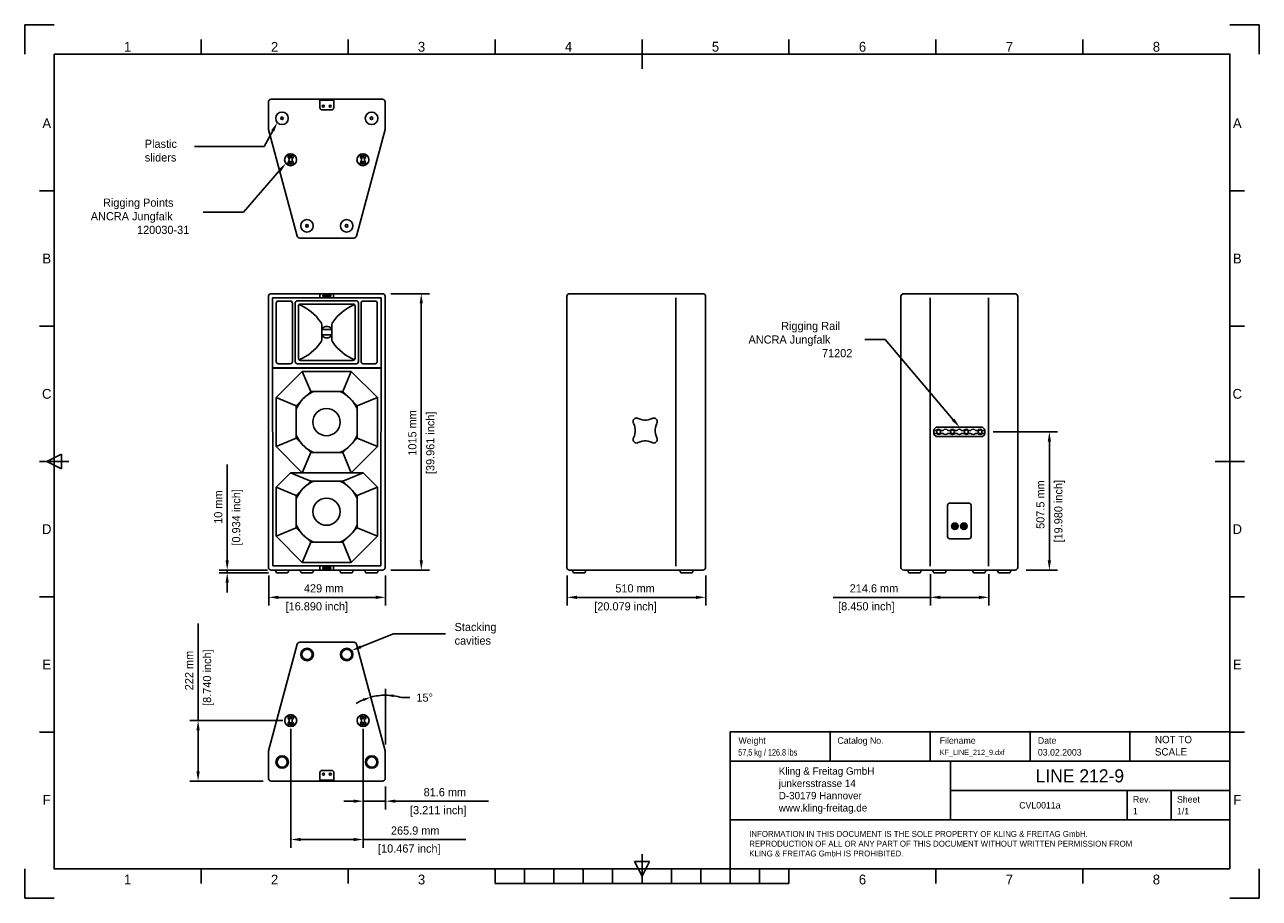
# Model space of a CAD drawing. Extents: x 495 to 5031, y 447 to 3654.
import ezdxf
from ezdxf.enums import TextEntityAlignment as Align

# ---------------------------------------------------------------- set-up
doc = ezdxf.new("R2010")
doc.units = 0
for name, color, linetype in [('KF_FRAME_025', 7, 'CONTINUOUS'), ('KF_FRAME_050', 6, 'CONTINUOUS'), ('KF_FRAME_070', 5, 'CONTINUOUS'), ('KF_FRAME_200', 8, 'CONTINUOUS'), ('KF_LINE_212_9_BOTTOM', 7, 'CONTINUOUS'), ('KF_LINE_212_9_DIM', 1, 'CONTINUOUS'), ('KF_LINE_212_9_FRONT', 7, 'CONTINUOUS'), ('KF_LINE_212_9_REAR', 7, 'CONTINUOUS'), ('KF_LINE_212_9_SIDE', 7, 'CONTINUOUS'), ('KF_LINE_212_9_TOP', 7, 'CONTINUOUS')]:
    doc.layers.add(name, color=color, linetype=linetype)

# ---------------------------------------------------------------- blocks, each defined once
blk = doc.blocks.new('KF_LINE_212_9_FRONT')
at = {"layer": 'KF_LINE_212_9_FRONT'}
for p, q in [((204.5, 0), (-204.5, 0)), ((-214.5, -1005), (-214.5, -10)), ((-198.5, -999), (-199.5, -15)), ((199.5, -15), (-199.5, -15)), ((-185.5, -249), (-185.5, -35)), ((-134, -27), (-177.5, -27)), ((-126, -35), (-126, -249)), ((-116, -249), (-116, -34)), ((-108, -26), (108, -26)), ((-96, -38), (96, -38)), ((-25, -15), (-25, 0)), ((-12, -4.5), (11.8, -4.5)), ((11.8, -10.5), (-11.9, -10.5)), ((25, 0), (25, -15)), ((116, -34), (116, -249)), ((126, -35), (126, -249)), ((134, -27), (177.5, -27)), ((185.5, -249), (185.5, -35)), ((199.5, -15), (198.5, -999)), ((214.5, -1005), (214.5, -10)), ((-104, -237), (-104, -46)), ((104, -46), (104, -237)), ((-18.5, -113.3), (-18.5, -169.7)), ((-18.5, -131.9), (18.6, -131.9)), ((-18.5, -148.3), (-18.5, -134.7)), ((18.6, -113.3), (18.6, -169.7)), ((18.6, -148.3), (18.6, -134.7)), ((-18.5, -151.1), (18.6, -151.1)), ((199.5, -272), (-199.5, -272)), ((-134, -257), (-177.5, -257)), ((-108, -257), (108, -257)), ((-108, -257), (108, -257)), ((-96, -245), (96, -245)), ((134, -257), (177.5, -257)), ((198.5, -273), (-198.5, -273)), ((-186.3, -381.6), (-89.9, -285.2)), ((-89.9, -285.2), (89.9, -285.2)), ((-89.9, -285.2), (-59.1, -359.5)), ((59.1, -359.5), (89.9, -285.2)), ((89.9, -285.2), (186.3, -381.6)), ((-59.1, -359.5), (-112, -412.4)), ((59.1, -359.5), (-59.1, -359.5)), ((112, -412.4), (59.1, -359.5)), ((-112, -412.4), (-186.3, -381.6)), ((-186.3, -561.4), (-186.3, -381.6)), ((112, -412.4), (186.3, -381.6)), ((186.3, -381.6), (186.3, -561.4)), ((-112, -412.4), (-112, -530.6)), ((112, -530.6), (112, -412.4)), ((-112, -530.6), (-186.3, -561.4)), ((-112, -530.6), (-59.1, -583.5)), ((59.1, -583.5), (112, -530.6)), ((112, -530.6), (186.3, -561.4)), ((-89.9, -657.8), (-186.3, -561.4)), ((-59.1, -583.5), (-89.9, -657.8)), ((-59.1, -583.5), (59.1, -583.5)), ((59.1, -583.5), (89.9, -657.8)), ((186.3, -561.4), (89.9, -657.8)), ((-186.3, -710.6), (-133.5, -657.8)), ((133.5, -657.8), (-133.5, -657.8)), ((-133.5, -657.8), (-59.1, -688.5)), ((133.5, -657.8), (59.1, -688.5)), ((133.5, -657.8), (186.3, -710.6)), ((-186.3, -710.6), (-112, -741.4)), ((-186.3, -890.4), (-186.3, -710.6)), ((-59.1, -688.5), (-112, -741.4)), ((59.1, -688.5), (-59.1, -688.5)), ((112, -741.4), (59.1, -688.5)), ((112, -741.4), (186.3, -710.6)), ((186.3, -710.6), (186.3, -890.4)), ((-112, -741.4), (-112, -859.6)), ((112, -859.6), (112, -741.4)), ((-112, -859.6), (-186.3, -890.4)), ((-112, -859.6), (-59.1, -912.5)), ((59.1, -912.5), (112, -859.6)), ((112, -859.6), (186.3, -890.4)), ((-89.9, -986.8), (-186.3, -890.4)), ((186.3, -890.4), (89.9, -986.8)), ((-89.9, -986.8), (-59.1, -912.5)), ((-59.1, -912.5), (59.1, -912.5)), ((59.1, -912.5), (89.9, -986.8)), ((89.9, -986.8), (-89.9, -986.8)), ((204.5, -1015), (-204.5, -1015)), ((-198.5, -999), (198.5, -999)), ((198.5, -999), (-198.5, -999)), ((-143.8, -1025), (-185.2, -1025)), ((-52.1, -1025), (-93.5, -1025)), ((-25, -1000), (-25, -1015)), ((-12, -1010.5), (11.8, -1010.5)), ((11.8, -1004.5), (-11.9, -1004.5)), ((25, -1015), (25, -1000)), ((52.1, -1025), (93.5, -1025)), ((143.8, -1025), (185.2, -1025))]:
    blk.add_line(p, q, dxfattribs=at)
for centre in [(-1, -471.5), (-1, -800.5)]:
    blk.add_circle(centre, 50, dxfattribs=at)
for centre, radius, start, end in [((-204.5, -10), 10, 90, 180), ((204.5, -10), 10, 0, 90), ((-177.5, -35), 8, 90, 180), ((-134, -35), 8, 0, 90), ((-108, -34), 8, 90, 180), ((-96, -46), 8, 90, 180), ((-163.8, -197.5), 169, 33.1981, 68.4091), ((-12, -7.5), 3, 90, 272.6894), ((12, -7.5), 3, 266.6893, 93.283), ((163.9, -197.5), 169, 111.5909, 146.8019), ((96, -46), 8, 0, 90), ((108, -34), 8, 0, 90), ((134, -35), 8, 90, 180), ((177.5, -35), 8, 360, 90), ((-29.6, -113.3), 11.1, 0, 48.79), ((-7.4, -134.7), 11.1, 137.709, 180), ((0, -141.5), 21.2, 42.291, 137.709), ((7.5, -134.7), 11.1, 0, 42.291), ((29.7, -113.3), 11.1, 131.21, 180), ((-163.8, -85.5), 169, 291.5909, 326.8019), ((-29.6, -169.7), 11.1, 311.21, 0), ((-7.4, -148.3), 11.1, 180, 222.291), ((0, -141.5), 21.2, 222.291, 317.709), ((7.5, -148.3), 11.1, 317.709, 0), ((29.7, -169.7), 11.1, 180, 228.79), ((163.9, -85.5), 169, 213.1981, 248.4091), ((-177.5, -249), 8, 180, 270), ((-134, -249), 8, 270, 0), ((-108, -249), 8, 180, 270), ((-96, -237), 8, 180, 270), ((96, -237), 8, 270, 0), ((108, -249), 8, 270, 0), ((134, -249), 8, 180, 270), ((177.5, -249), 8, 270, 360), ((0, -471.5), 122, 113.3598, 156.6402), ((0, -471.5), 122, 23.3598, 66.6402), ((0, -471.5), 122, 203.3598, 246.6402), ((0, -471.5), 122, 293.3598, 336.6402), ((0, -800.5), 122, 113.3598, 156.6402), ((0, -800.5), 122, 23.3598, 66.6402), ((0, -800.5), 122, 203.3598, 246.6401), ((0, -800.5), 122, 293.3599, 336.6402), ((-204.5, -1005), 10, 180, 270), ((-164.5, -1010.9), 25, 189.323, 214.1867), ((-164.5, -1010.9), 25, 325.8133, 350.677), ((-72.8, -1010.9), 25, 189.323, 214.1867), ((-72.8, -1010.9), 25, 325.8133, 350.677), ((-12, -1007.5), 3, 87.3106, 270), ((12, -1007.5), 3, 266.717, 93.3107), ((72.8, -1010.9), 25, 189.323, 214.1867), ((72.8, -1010.9), 25, 325.8133, 350.677), ((164.5, -1010.9), 25, 189.323, 214.1867), ((164.5, -1010.9), 25, 325.8133, 350.677), ((204.5, -1005), 10, 270, 0)]:
    blk.add_arc(centre, radius, start, end, dxfattribs=at)
blk = doc.blocks.new('KF_LINE_212_9_TOP')
at = {"layer": 'KF_LINE_212_9_TOP'}
for p, q in [((-109.3, 502.6), (-214.2, 111.3)), ((-99.6, 510), (99.6, 510)), ((109.3, 502.6), (214.2, 111.3)), ((-142.4, 241.8), (-142.4, 237.6)), ((-135.1, 236.1), (-132.9, 234)), ((-132.9, 234), (-135.1, 231.9)), ((-130.8, 236.1), (-132.9, 234)), ((-132.9, 234), (-130.8, 231.9)), ((-123.4, 241.8), (-123.4, 237.6)), ((123.4, 241.8), (123.4, 237.6)), ((130.8, 236.1), (132.9, 234)), ((132.9, 234), (130.8, 231.9)), ((135.1, 236.1), (132.9, 234)), ((132.9, 234), (135.1, 231.9)), ((142.4, 241.8), (142.4, 237.6)), ((-142.4, 202.2), (-142.4, 206.4)), ((-138.4, 224.2), (-138.4, 219.8)), ((-132.9, 210), (-135.1, 212.1)), ((-135.1, 207.9), (-132.9, 210)), ((-132.9, 210), (-130.8, 212.1)), ((-130.8, 207.9), (-132.9, 210)), ((-127.4, 224.2), (-127.4, 219.8)), ((-123.4, 202.2), (-123.4, 206.4)), ((123.4, 202.2), (123.4, 206.4)), ((127.4, 224.2), (127.4, 219.8)), ((132.9, 210), (130.8, 212.1)), ((130.8, 207.9), (132.9, 210)), ((132.9, 210), (135.1, 212.1)), ((135.1, 207.9), (132.9, 210)), ((138.4, 224.2), (138.4, 219.8)), ((142.4, 202.2), (142.4, 206.4)), ((-214.5, 10), (-214.5, 108.7)), ((214.5, 10), (214.5, 108.7)), ((-204.5, 0), (204.5, 0)), ((-25.5, 31), (-25.5, 1)), ((-25.5, 3.4), (25.5, 3.4)), ((-25.5, 1), (-25.5, 0)), ((25.5, 0), (-25.5, 0)), ((-17.5, 39), (17.5, 39)), ((25.5, 1), (25.5, 31.3)), ((25.5, 1), (25.5, 0))]:
    blk.add_line(p, q, dxfattribs=at)
for centre, radius in [((-72.8, 465), 23), ((-72.8, 465), 19), ((72.8, 465), 23), ((72.8, 465), 19), ((-132.9, 222), 22), ((-132.9, 234), 5), ((132.9, 222), 22), ((132.9, 234), 5), ((-132.9, 210), 5), ((132.9, 210), 5), ((-164.5, 70), 23), ((164.5, 70), 23), ((-164.5, 70), 19), ((164.5, 70), 19), ((-12.5, 25.5), 4), ((12.5, 25.5), 4)]:
    blk.add_circle(centre, radius, dxfattribs=at)
for centre, radius, start, end in [((-99.6, 500), 10, 90, 165), ((99.6, 500), 10, 15, 90), ((-132.9, 234), 10, 164.0576, 229.1678), ((-145.4, 237.6), 3, 344.0576, 0), ((-132.9, 234), 10, 310.8322, 15.9424), ((-120.4, 237.6), 3, 180, 195.9424), ((132.9, 234), 10, 164.0576, 229.1678), ((120.4, 237.6), 3, 344.0576, 0), ((132.9, 234), 10, 310.8322, 15.9424), ((145.4, 237.6), 3, 180, 195.9424), ((-132.9, 210), 10, 130.8322, 195.9424), ((-145.4, 206.4), 3, 0, 15.9424), ((-141.4, 224.2), 3, 0, 49.1678), ((-141.4, 219.8), 3, 310.8322, 0), ((-124.4, 224.2), 3, 130.8322, 180), ((-124.4, 219.8), 3, 180, 229.1678), ((-132.9, 210), 10, 344.0576, 49.1678), ((-120.4, 206.4), 3, 164.0576, 180), ((132.9, 210), 10, 130.8322, 195.9424), ((120.4, 206.4), 3, 0, 15.9424), ((124.4, 224.2), 3, 0, 49.1678), ((124.4, 219.8), 3, 310.8322, 0), ((141.4, 224.2), 3, 130.8322, 180), ((141.4, 219.8), 3, 180, 229.1678), ((132.9, 210), 10, 344.0576, 49.1678), ((145.4, 206.4), 3, 164.0576, 180), ((-204.5, 108.7), 10, 165, 180), ((204.5, 108.7), 10, 0, 15), ((-204.5, 10), 10, 180, 270), ((-17.5, 31), 8, 90, 180), ((17.5, 31), 8, 0, 90), ((204.5, 10), 10, 270, 0)]:
    blk.add_arc(centre, radius, start, end, dxfattribs=at)
blk = doc.blocks.new('KF_LINE_212_9_BOTTOM')
at = {"layer": 'KF_LINE_212_9_BOTTOM'}
for p, q in [((-204.5, 0), (204.5, 0)), ((-25.5, 0), (25.5, 0)), ((-25.5, -1), (-25.5, 0)), ((25.5, -1), (25.5, 0)), ((-214.5, -10), (-214.5, -108.7)), ((-25.5, -1), (-25.5, -31.3)), ((25.5, -3.4), (-25.5, -3.4)), ((17.5, -39), (-17.5, -39)), ((25.5, -31), (25.5, -1)), ((214.5, -10), (214.5, -108.7)), ((-109.3, -502.6), (-214.2, -111.3)), ((109.3, -502.6), (214.2, -111.3)), ((-142.4, -202.2), (-142.4, -206.4)), ((-138.4, -224.2), (-138.4, -219.8)), ((-135.1, -207.9), (-132.9, -210)), ((-132.9, -210), (-135.1, -212.1)), ((-130.8, -207.9), (-132.9, -210)), ((-132.9, -210), (-130.8, -212.1)), ((-127.4, -224.2), (-127.4, -219.8)), ((-123.4, -202.2), (-123.4, -206.4)), ((123.4, -202.2), (123.4, -206.4)), ((127.4, -224.2), (127.4, -219.8)), ((130.8, -207.9), (132.9, -210)), ((132.9, -210), (130.8, -212.1)), ((135.1, -207.9), (132.9, -210)), ((132.9, -210), (135.1, -212.1)), ((138.4, -224.2), (138.4, -219.8)), ((142.4, -202.2), (142.4, -206.4)), ((-142.4, -241.8), (-142.4, -237.6)), ((-132.9, -234), (-135.1, -231.9)), ((-135.1, -236.1), (-132.9, -234)), ((-132.9, -234), (-130.8, -231.9)), ((-130.8, -236.1), (-132.9, -234)), ((-123.4, -241.8), (-123.4, -237.6)), ((123.4, -241.8), (123.4, -237.6)), ((132.9, -234), (130.8, -231.9)), ((130.8, -236.1), (132.9, -234)), ((132.9, -234), (135.1, -231.9)), ((135.1, -236.1), (132.9, -234)), ((142.4, -241.8), (142.4, -237.6)), ((-99.6, -510), (99.6, -510))]:
    blk.add_line(p, q, dxfattribs=at)
for centre, radius in [((-12.5, -25.5), 4), ((12.5, -25.5), 4), ((-164.5, -70), 23), ((-164.5, -70), 4.76), ((164.5, -70), 23), ((164.5, -70), 4.76), ((-132.9, -222), 22), ((-132.9, -210), 5), ((132.9, -222), 22), ((132.9, -210), 5), ((-132.9, -234), 5), ((132.9, -234), 5), ((-72.8, -465), 23), ((72.8, -465), 23), ((-72.8, -465), 4.76), ((72.8, -465), 4.76)]:
    blk.add_circle(centre, radius, dxfattribs=at)
for centre, radius, start, end in [((-204.5, -10), 10, 90, 180), ((204.5, -10), 10, 0, 90), ((-17.5, -31), 8, 180, 270), ((17.5, -31), 8, 270, 0), ((-204.5, -108.7), 10, 180, 195), ((204.5, -108.7), 10, 345, 0), ((-132.9, -210), 10, 164.0576, 229.1678), ((-132.9, -234), 10, 130.8322, 195.9424), ((-145.4, -206.4), 3, 344.0576, 0), ((-141.4, -219.8), 3, 0, 49.1678), ((-141.4, -224.2), 3, 310.8322, 0), ((-124.4, -219.8), 3, 130.8322, 180), ((-124.4, -224.2), 3, 180, 229.1678), ((-132.9, -210), 10, 310.8322, 15.9424), ((-132.9, -234), 10, 344.0576, 49.1678), ((-120.4, -206.4), 3, 180, 195.9424), ((132.9, -210), 10, 164.0576, 229.1678), ((132.9, -234), 10, 130.8322, 195.9424), ((120.4, -206.4), 3, 344.0576, 0), ((124.4, -219.8), 3, 0, 49.1678), ((124.4, -224.2), 3, 310.8322, 0), ((141.4, -219.8), 3, 130.8322, 180), ((141.4, -224.2), 3, 180, 229.1678), ((132.9, -210), 10, 310.8322, 15.9424), ((132.9, -234), 10, 344.0576, 49.1678), ((145.4, -206.4), 3, 180, 195.9424), ((-145.4, -237.6), 3, 0, 15.9424), ((-120.4, -237.6), 3, 164.0576, 180), ((120.4, -237.6), 3, 0, 15.9424), ((145.4, -237.6), 3, 164.0576, 180), ((-99.6, -500), 10, 195, 270), ((99.6, -500), 10, 270, 345)]:
    blk.add_arc(centre, radius, start, end, dxfattribs=at)
blk = doc.blocks.new('KF_LINE_212_9_REAR')
at = {"layer": 'KF_LINE_212_9_REAR'}
for p, q in [((204.5, 0), (-204.5, 0)), ((-214.5, -1005), (-214.5, -10)), ((-107.3, -1000), (-107.3, -15)), ((107.3, -1000), (107.3, -15)), ((214.5, -10), (214.5, -1005)), ((-93.3, -498.5), (-85.3, -490.5)), ((-93.3, -516.5), (-93.3, -498.5)), ((-85.3, -490.5), (85.3, -490.5)), ((93.3, -498.5), (85.3, -490.5)), ((93.3, -516.5), (93.3, -498.5)), ((-84.5, -501.9), (-93.3, -501.9)), ((-84.5, -513.1), (-93.3, -513.1)), ((-93.3, -516.5), (-85.3, -524.5)), ((-85.3, -524.5), (85.3, -524.5)), ((-59.1, -501.9), (-67.9, -501.9)), ((-59.1, -513.1), (-67.9, -513.1)), ((-33.7, -501.9), (-42.5, -501.9)), ((-33.7, -513.1), (-42.5, -513.1)), ((-8.3, -501.9), (-17.1, -501.9)), ((-8.3, -513.1), (-17.1, -513.1)), ((17.1, -501.9), (8.3, -501.9)), ((17.1, -513.1), (8.3, -513.1)), ((42.5, -501.9), (33.7, -501.9)), ((42.5, -513.1), (33.7, -513.1)), ((67.9, -501.9), (59.1, -501.9)), ((67.9, -513.1), (59.1, -513.1)), ((93.3, -501.9), (84.5, -501.9)), ((93.3, -513.1), (84.7, -513.1)), ((93.3, -516.5), (85.3, -524.5)), ((-35, -769), (35, -769)), ((-43, -777), (-43, -892)), ((43, -777), (43, -892)), ((-25.8, -851.3), (-24.8, -851.3)), ((-25.8, -857), (-24.8, -857)), ((-20.4, -850.5), (-20.8, -850.2)), ((-20.7, -858.2), (-20.3, -857.9)), ((-18.6, -852.3), (-19.1, -851.8)), ((-19, -856.5), (-18.5, -856)), ((-14.9, -852.2), (-14.4, -851.7)), ((-14.3, -856.4), (-14.8, -855.9)), ((-13.1, -850.4), (-12.7, -850)), ((-12.6, -858.1), (-13, -857.8)), ((-8.4, -852.2), (-7.4, -852.2)), ((-8.4, -856), (-7.4, -856)), ((7.6, -851.3), (8.6, -851.3)), ((7.6, -857), (8.6, -857)), ((13, -850.5), (12.6, -850.2)), ((12.7, -858.2), (13.1, -857.9)), ((14.8, -852.3), (14.3, -851.8)), ((14.4, -856.5), (14.9, -856)), ((18.5, -852.2), (19, -851.7)), ((19.1, -856.4), (18.6, -855.9)), ((20.3, -850.4), (20.7, -850)), ((20.8, -858.1), (20.4, -857.8)), ((25, -852.2), (26, -852.2)), ((25, -856), (26, -856)), ((35, -900), (-35, -900)), ((-35, -900), (35, -900)), ((204.5, -1015), (-204.5, -1015)), ((-143.8, -1025), (-185.2, -1025)), ((-52.1, -1025), (-93.5, -1025)), ((52.1, -1025), (93.5, -1025)), ((143.8, -1025), (185.2, -1025))]:
    blk.add_line(p, q, dxfattribs=at)
for centre, radius in [((-76.2, -507.5), 7), ((-25.4, -507.5), 7), ((25.4, -507.5), 7), ((76.2, -507.5), 7), ((-16.7, -854.1), 12), ((-16.7, -854.1), 11.4), ((16.7, -854.1), 12), ((16.7, -854.1), 11.4)]:
    blk.add_circle(centre, radius, dxfattribs=at)
for centre, radius, start, end in [((-204.5, -10), 10, 90, 180), ((204.5, -10), 10, 0, 90), ((-76.2, -507.5), 10, 34.0558, 145.9442), ((-50.8, -507.5), 10, 34.0558, 145.9442), ((-25.4, -507.5), 10, 34.0558, 145.9442), ((0, -507.5), 10, 34.0558, 145.9442), ((25.4, -507.5), 10, 34.0558, 145.9442), ((50.8, -507.5), 10, 34.0558, 145.9442), ((76.2, -507.5), 10, 34.0558, 145.9442), ((-76.2, -507.5), 10, 214.0558, 325.9442), ((-50.8, -507.5), 10, 214.0558, 325.9442), ((-25.4, -507.5), 10, 214.0558, 325.9442), ((0, -507.5), 10, 214.0558, 325.9442), ((25.4, -507.5), 10, 214.0558, 325.9442), ((50.8, -507.5), 10, 214.0558, 325.9442), ((76.2, -507.5), 10, 214.0558, 325.9442), ((-35, -777), 8, 90, 180), ((35, -777), 8, 0, 90), ((-16.7, -854.1), 9.5, 162.5424, 197.4576), ((-16.7, -854.1), 8.55, 12.8396, 160.5288), ((-16.7, -854.1), 8.55, 199.4712, 347.1604), ((-16.7, -854.1), 5.7, 135.8579, 225.8583), ((-16.7, -854.1), 5.22, 45.8579, 135.8579), ((-16.7, -854.1), 5.22, 225.8583, 315.8579), ((-16.7, -854.1), 3.32, 135.8585, 225.8591), ((-16.7, -854.1), 2.61, 45.857, 135.8588), ((-16.7, -854.1), 2.61, 225.8597, 315.8588), ((-16.7, -854.1), 3.32, 315.8585, 45.857), ((-16.7, -854.1), 5.7, 315.8579, 45.8578), ((-16.7, -854.1), 9.5, 348.463, 11.537), ((16.7, -854.1), 9.5, 162.5424, 197.4576), ((16.7, -854.1), 8.55, 12.8396, 160.5288), ((16.7, -854.1), 8.55, 199.4712, 347.1604), ((16.7, -854.1), 5.7, 135.8579, 225.8583), ((16.7, -854.1), 5.22, 45.8579, 135.8579), ((16.7, -854.1), 5.22, 225.8583, 315.8579), ((16.7, -854.1), 3.32, 135.8585, 225.8591), ((16.7, -854.1), 2.61, 45.857, 135.8588), ((16.7, -854.1), 2.61, 225.8597, 315.8588), ((16.7, -854.1), 3.32, 315.8585, 45.857), ((16.7, -854.1), 5.7, 315.8579, 45.8578), ((16.7, -854.1), 9.5, 348.463, 11.537), ((-35, -892), 8, 180, 270), ((35, -892), 8, 270, 0), ((-204.5, -1005), 10, 180, 270), ((-164.5, -1010.9), 25, 189.323, 214.1867), ((-164.5, -1010.9), 25, 325.8133, 350.677), ((-72.8, -1010.9), 25, 189.323, 214.1867), ((-72.8, -1010.9), 25, 325.8133, 350.677), ((72.8, -1010.9), 25, 189.323, 214.1867), ((72.8, -1010.9), 25, 325.8133, 350.677), ((164.5, -1010.9), 25, 189.323, 214.1867), ((164.5, -1010.9), 25, 325.8133, 350.677), ((204.5, -1005), 10, 270, 0)]:
    blk.add_arc(centre, radius, start, end, dxfattribs=at)
blk = doc.blocks.new('KF_LINE_212_9_SIDE')
at = {"layer": 'KF_LINE_212_9_SIDE'}
for p, q in [((-245, 0), (245, 0)), ((-255, -10), (-255, -769.5)), ((145, -1000), (145, -15)), ((255, -10), (255, -1005)), ((-255, -769.5), (-255, -820.5)), ((-255, -820.5), (-255, -1005)), ((-245, -1015), (245, -1015)), ((-230.7, -1025), (-189.3, -1025)), ((164.3, -1025), (205.7, -1025))]:
    blk.add_line(p, q, dxfattribs=at)
for points in [[(7.2, -458.2), (4.4, -456.8), (1.2, -456.5), (-2.3, -456.8), (-5.1, -458.2), (-7.9, -460.3), (-9.7, -462.8), (-11.1, -466), (-11.5, -469.5), (-11.1, -472.7), (-9.7, -475.8)], [(7.2, -458.2), (4.4, -456.8), (1.2, -456.5), (-2.3, -456.8), (-5.1, -458.2), (-7.9, -460.3), (-9.7, -462.8), (-11.1, -466), (-11.5, -469.5), (-11.1, -472.7), (-9.7, -475.8)], [(-9.7, -529), (-6.9, -521.9), (-5.1, -514.2), (-4.1, -506.4), (-4.1, -498.7), (-5.1, -491), (-6.9, -483.2), (-9.7, -476.2)], [(-9.7, -529), (-6.9, -521.9), (-5.1, -514.2), (-4.1, -506.4), (-4.1, -498.7), (-5.1, -491), (-6.9, -483.2), (-9.7, -476.2)], [(7.2, -457.9), (14.2, -460.7), (21.6, -462.8), (29, -463.9), (36.8, -463.9), (44.2, -462.8), (51.5, -460.7), (58.6, -457.9)], [(7.2, -457.9), (14.2, -460.7), (21.6, -462.8), (29, -463.9), (36.8, -463.9), (44.2, -462.8), (51.5, -460.7), (58.6, -457.9)], [(75.5, -475.8), (76.9, -472.7), (77.2, -469.5), (76.9, -466), (75.5, -462.8), (73.7, -460.3), (70.9, -458.2), (68.1, -456.8), (64.6, -456.5), (61.4, -456.8), (58.6, -458.2)], [(75.5, -475.8), (76.9, -472.7), (77.2, -469.5), (76.9, -466), (75.5, -462.8), (73.7, -460.3), (70.9, -458.2), (68.1, -456.8), (64.6, -456.5), (61.4, -456.8), (58.6, -458.2)], [(75.8, -476.2), (73, -483.2), (71.3, -491), (70.2, -498.7), (70.2, -506.4), (71.3, -514.2), (73, -521.9), (75.8, -529)], [(75.8, -476.2), (73, -483.2), (71.3, -491), (70.2, -498.7), (70.2, -506.4), (71.3, -514.2), (73, -521.9), (75.8, -529)], [(-9.7, -529), (-11.1, -532.1), (-11.5, -535.3), (-11.1, -538.8), (-9.7, -542), (-7.9, -544.5), (-5.1, -546.6), (-2.3, -548), (1.2, -548.3), (4.4, -548), (7.2, -546.6)], [(-9.7, -529), (-11.1, -532.1), (-11.5, -535.3), (-11.1, -538.8), (-9.7, -542), (-7.9, -544.5), (-5.1, -546.6), (-2.3, -548), (1.2, -548.3), (4.4, -548), (7.2, -546.6)], [(58.6, -546.9), (51.5, -544.1), (44.2, -542), (36.8, -540.9), (29, -540.9), (21.6, -542), (14.2, -544.1), (7.2, -546.9)], [(58.6, -546.9), (51.5, -544.1), (44.2, -542), (36.8, -540.9), (29, -540.9), (21.6, -542), (14.2, -544.1), (7.2, -546.9)], [(58.6, -546.6), (61.4, -548), (64.6, -548.3), (68.1, -548), (70.9, -546.6), (73.7, -544.5), (75.5, -542), (76.9, -538.8), (77.2, -535.3), (76.9, -532.1), (75.5, -529)], [(58.6, -546.6), (61.4, -548), (64.6, -548.3), (68.1, -548), (70.9, -546.6), (73.7, -544.5), (75.5, -542), (76.9, -538.8), (77.2, -535.3), (76.9, -532.1), (75.5, -529)]]:
    blk.add_lwpolyline(points, dxfattribs=at)
for centre, radius, start, end in [((-245, -10), 10, 90, 180), ((245, -10), 10, 0, 90), ((-245, -1005), 10, 180, 270), ((-210, -1010.9), 25, 189.323, 214.1867), ((-210, -1010.9), 25, 325.8133, 350.677), ((185, -1010.9), 25, 189.323, 214.1867), ((185, -1010.9), 25, 325.8133, 350.677), ((245, -1005), 10, 270, 0)]:
    blk.add_arc(centre, radius, start, end, dxfattribs=at)

msp = doc.modelspace()

# ---------------------------------------------------------------- linework, layer by layer
at = {"layer": 'KF_FRAME_050'}
for p, q in [((1143.5, 3546.3), (1143.5, 3600.3)), ((1683.5, 3546.3), (1683.5, 3600.3)), ((2223.5, 3546.3), (2223.5, 3600.3)), ((2763.5, 3492.3), (2763.5, 3600.3)), ((3303.5, 3546.3), (3303.5, 3600.3)), ((3843.5, 3546.3), (3843.5, 3600.3)), ((4383.5, 3546.3), (4383.5, 3600.3)), ((603.5, 3044.1), (549.5, 3044.1)), ((4977.5, 3044.1), (4923.5, 3044.1)), ((603.5, 2547.3), (549.5, 2547.3)), ((4977.5, 2547.3), (4923.5, 2547.3)), ((549.5, 2050.5), (657.5, 2050.5)), ((576.5, 2050.5), (630.5, 2077.5)), ((630.5, 2023.5), (576.5, 2050.5)), ((630.5, 2077.5), (630.5, 2023.5)), ((4869.5, 2050.5), (4977.5, 2050.5)), ((603.5, 1553.7), (549.5, 1553.7)), ((4977.5, 1553.7), (4923.5, 1553.7)), ((603.5, 1056.9), (549.5, 1056.9)), ((4977.5, 1056.9), (4923.5, 1056.9)), ((2763.5, 554.7), (2763.5, 608.7)), ((1143.5, 500.7), (1143.5, 554.7)), ((1683.5, 500.7), (1683.5, 554.7)), ((2223.5, 500.7), (2223.5, 554.7)), ((2331.5, 500.7), (2331.5, 554.7)), ((2439.5, 500.7), (2439.5, 554.7)), ((2547.5, 500.7), (2547.5, 554.7)), ((2655.5, 500.7), (2655.5, 554.7)), ((2736.5, 581.7), (2790.5, 581.7)), ((2763.5, 527.7), (2736.5, 581.7)), ((2790.5, 581.7), (2763.5, 527.7)), ((2763.5, 554.7), (2763.5, 500.7)), ((2871.5, 500.7), (2871.5, 554.7)), ((2979.5, 500.7), (2979.5, 554.7)), ((3087.5, 500.7), (3087.5, 554.7)), ((3195.5, 500.7), (3195.5, 554.7)), ((3303.5, 500.7), (3303.5, 554.7)), ((3843.5, 500.7), (3843.5, 554.7)), ((4383.5, 500.7), (4383.5, 554.7)), ((2223.5, 500.7), (3303.5, 500.7))]:
    msp.add_line(p, q, dxfattribs=at)
at = {"layer": 'KF_FRAME_070'}
for p, q in [((4923.5, 3546.3), (603.5, 3546.3)), ((603.5, 3546.3), (603.5, 554.7)), ((4923.5, 554.7), (4923.5, 3546.3)), ((3087.5, 1058.3), (4923.5, 1058.3)), ((3087.5, 734.3), (3087.5, 1058.3)), ((3454.7, 950.3), (3454.7, 1058.3)), ((3821.9, 950.3), (3821.9, 1058.3)), ((4189.1, 950.3), (4189.1, 1058.3)), ((4556.3, 950.3), (4556.3, 1058.3)), ((3087.5, 950.3), (4923.5, 950.3)), ((3897.5, 734.3), (3897.5, 950.3)), ((3897.5, 842.3), (4923.5, 842.3)), ((4545.5, 734.3), (4545.5, 842.3)), ((4707.5, 734.3), (4707.5, 842.3)), ((3087.5, 734.3), (4923.5, 734.3)), ((3087.5, 554.7), (3087.5, 734.3)), ((603.5, 554.7), (4923.5, 554.7))]:
    msp.add_line(p, q, dxfattribs=at)
msp.add_lwpolyline([(603.5, 3546.3), (603.5, 554.7), (3087.5, 554.7), (3087.5, 1058.3), (4923.5, 1058.3), (4923.5, 3546.3), (603.5, 3546.3)], close=True, dxfattribs=at)
at = {"layer": 'KF_FRAME_200'}
for p, q in [((603.5, 3654.3), (495.5, 3654.3)), ((495.5, 3654.3), (495.5, 3546.3)), ((5031.5, 3654.3), (4923.5, 3654.3)), ((5031.5, 3546.3), (5031.5, 3654.3)), ((495.5, 446.7), (495.5, 554.7)), ((5031.5, 446.7), (5031.5, 554.7)), ((495.5, 446.7), (603.5, 446.7)), ((5031.5, 446.7), (4923.5, 446.7))]:
    msp.add_line(p, q, dxfattribs=at)
at = {"layer": 'KF_LINE_212_9_DIM'}
for p, q in [((1406.7, 3264.5), (1374.9, 3207)), ((1374.9, 3207), (1119.8, 3207)), ((1155.8, 3207), (1374.9, 3207)), ((1432, 3118.6), (1299.1, 2966)), ((1299.1, 2966), (1151.2, 2966)), ((1840.9, 2666.7), (1982.6, 2666.7)), ((1952.6, 2630.7), (1952.6, 1687.7)), ((3657.2, 2498.3), (3582.2, 2498.3)), ((3907.1, 2203.7), (3657.2, 2498.3)), ((4053.7, 2159.2), (4290.1, 2159.2)), ((4260.1, 1687.7), (4260.1, 2123.2)), ((1239.4, 1687.7), (1239.4, 2039.7)), ((1387.2, 1651.7), (1209.4, 1651.7)), ((1391.2, 1641.8), (1209.4, 1641.8)), ((1239.4, 1641.8), (1239.4, 1651.7)), ((1840.9, 1651.7), (1982.6, 1651.7)), ((3823, 1636.7), (3823, 1521.7)), ((4037.7, 1636.7), (4037.7, 1521.7)), ((4174.9, 1651.7), (4290.1, 1651.7)), ((1239.4, 1605.8), (1239.4, 1569.8)), ((1391.9, 1631.7), (1391.9, 1521.7)), ((1820.9, 1631.7), (1820.9, 1521.7)), ((2488.1, 1631.7), (2488.1, 1521.7)), ((2998.1, 1631.7), (2998.1, 1521.7)), ((1784.9, 1551.7), (1427.9, 1551.7)), ((2524.1, 1551.7), (2962.1, 1551.7)), ((3823, 1551.7), (3466, 1551.7)), ((4001.7, 1551.7), (3859, 1551.7)), ((1132.5, 1099), (1132.5, 1456)), ((1730.7, 1370), (1850.4, 1417.8)), ((1850.4, 1417.8), (2041, 1417.8)), ((1821.2, 1011.7), (1821.2, 1215.7)), ((1880.6, 1183.6), (1910.6, 1183.6)), ((1443.8, 1099), (1102.5, 1099)), ((1132.5, 913), (1132.5, 1063)), ((1473.8, 1069), (1473.8, 632.5)), ((1739.6, 1069), (1739.6, 632.5)), ((1739.6, 1069), (1739.6, 773.3)), ((1372.2, 877), (1102.5, 877)), ((1821.2, 857), (1821.2, 773.3)), ((1703.6, 803.3), (1667.6, 803.3)), ((1739.6, 803.3), (1821.2, 803.3)), ((1857.2, 803.3), (2199.2, 803.3)), ((1509.8, 662.5), (1703.6, 662.5)), ((1739.6, 662.5), (2116.6, 662.5))]:
    msp.add_line(p, q, dxfattribs=at)
for start, end in [(90, 105), (73.2017, 90), (73.2469, 81.6234), (113.3765, 121.7531)]:
    msp.add_arc((1821.2, 987), 205.4, start, end, dxfattribs=at)
for p in [(3454.7, 1058.3), (3821.9, 1058.3), (4189.1, 1058.3), (4556.3, 1058.3)]:
    msp.add_point(p, dxfattribs=at)
for points in [[(1401.5, 3267.4), (1424.2, 3296), (1412, 3261.6)], [(1427.5, 3122.5), (1455.6, 3145.7), (1436.5, 3114.6)], [(1946.6, 2630.7), (1958.6, 2630.7), (1952.6, 2666.7)], [(3911.6, 2207.6), (3930.4, 2176.2), (3902.5, 2199.8)], [(4254.1, 2123.2), (4266.1, 2123.2), (4260.1, 2159.2)], [(1233.4, 1687.7), (1245.4, 1687.7), (1239.4, 1651.7)], [(1946.6, 1687.7), (1958.6, 1687.7), (1952.6, 1651.7)], [(4254.1, 1687.7), (4266.1, 1687.7), (4260.1, 1651.7)], [(1233.4, 1605.8), (1245.4, 1605.8), (1239.4, 1641.8)], [(1427.9, 1557.7), (1427.9, 1545.7), (1391.9, 1551.7)], [(1784.9, 1557.7), (1784.9, 1545.7), (1820.9, 1551.7)], [(2524.1, 1557.7), (2524.1, 1545.7), (2488.1, 1551.7)], [(2962.1, 1557.7), (2962.1, 1545.7), (2998.1, 1551.7)], [(3859, 1557.7), (3859, 1545.7), (3823, 1551.7)], [(4001.7, 1557.7), (4001.7, 1545.7), (4037.7, 1551.7)], [(1732.9, 1364.4), (1697.2, 1356.7), (1728.4, 1375.6)], [(1738.1, 1180.2), (1741.4, 1170.8), (1768.1, 1185.4)], [(1850.8, 1185.2), (1851.5, 1195.2), (1821.2, 1192.4)], [(1126.5, 1063), (1138.5, 1063), (1132.5, 1099)], [(1126.5, 913), (1138.5, 913), (1132.5, 877)], [(1703.6, 809.3), (1703.6, 797.3), (1739.6, 803.3)], [(1857.2, 809.3), (1857.2, 797.3), (1821.2, 803.3)], [(1509.8, 668.5), (1509.8, 656.5), (1473.8, 662.5)], [(1703.6, 668.5), (1703.6, 656.5), (1739.6, 662.5)]]:
    msp.add_solid(points, dxfattribs=at)

# ---------------------------------------------------------------- block references
at = {"layer": 'KF_LINE_212_9_BOTTOM'}
msp.add_blockref('KF_LINE_212_9_BOTTOM', (1605.4, 3380.7), dxfattribs=at)
at = {"layer": 'KF_LINE_212_9_REAR'}
for name, p in [('KF_LINE_212_9_FRONT', (1605.4, 2666.7)), ('KF_LINE_212_9_REAR', (3929.4, 2666.7)), ('KF_LINE_212_9_TOP', (1605.8, 877))]:
    msp.add_blockref(name, p, dxfattribs=at)
at = {"layer": 'KF_LINE_212_9_SIDE'}
msp.add_blockref('KF_LINE_212_9_SIDE', (2742.2, 2666.7), dxfattribs=at)

# ---------------------------------------------------------------- texts
at = {"layer": 'KF_FRAME_025'}
for s, p in [('Weight', (3118, 1025.9)), ('Catalog No.', (3481.5, 1025.9)), ('Filename', (3857.2, 1025.9)), ('Date', (4218, 1025.9)), ('Rev.', (4567.1, 809.9)), ('Sheet', (4729.1, 809.9))]:
    msp.add_text(s, height=24, dxfattribs=at).set_placement(p, align=Align.MIDDLE_LEFT)
at = {"layer": 'KF_FRAME_025', "width": 0.8}
msp.add_text('57,5 kg / 126.8 lbs', height=24, dxfattribs=at).set_placement((3117.2, 970.7))
at = {"layer": 'KF_FRAME_025'}
for s, height, p in [('KF_LINE_212_9.dxf', 19.2, (3857.2, 973.1)), ('03.02.2003', 24, (4218, 970.7)), ('1', 24, (4567.1, 754.7)), ('1/1', 24, (4729.1, 754.7))]:
    msp.add_text(s, height=height, dxfattribs=at).set_placement(p)
at = {"layer": 'KF_FRAME_050'}
for s, p in [('1', (873.5, 3573.3)), ('2', (1413.5, 3573.3)), ('3', (1953.5, 3573.3)), ('4', (2493.5, 3573.3)), ('5', (3033.5, 3573.3)), ('6', (3573.5, 3573.3)), ('7', (4113.5, 3573.3)), ('8', (4653.5, 3573.3)), ('A', (576.5, 3292.5)), ('A', (4950.5, 3292.5)), ('B', (576.5, 2795.7)), ('B', (4950.5, 2795.7)), ('C', (576.5, 2298.9)), ('C', (4950.5, 2298.9)), ('D', (576.5, 1802.1)), ('D', (4950.5, 1802.1)), ('E', (576.5, 1305.3)), ('E', (4950.5, 1305.3)), ('F', (576.5, 808.5)), ('F', (4950.5, 808.5)), ('1', (873.5, 515.7)), ('2', (1413.5, 515.7)), ('3', (1953.5, 515.7)), ('6', (3573.5, 515.7)), ('7', (4113.5, 515.7)), ('8', (4653.5, 515.7))]:
    msp.add_text(s, height=36, dxfattribs=at).set_placement(p, align=Align.MIDDLE)
for s, height, p in [('LINE 212-9', 48, (4209.9, 872.3)), ('CVL0011a', 24, (4149.5, 776.3))]:
    msp.add_text(s, height=height, dxfattribs=at).set_placement(p)
at = {"layer": 'KF_LINE_212_9_DIM'}
for s, height, p in [('Plastic', 30, (936.8, 3202)), ('sliders', 30, (936.8, 3152)), ('Rigging Points', 30, (783.2, 2986)), ('ANCRA Jungfalk  ', 30, (738.2, 2936)), ('120030-31', 30, (908.2, 2886)), ('Rigging Rail', 30, (3274.7, 2533.3)), ('ANCRA Jungfalk  ', 30, (3154.7, 2483.3)), ('71202', 30, (3424.7, 2433.3)), ('429 mm', 30, (1521.4, 1569.7)), ('510 mm', 30, (2665.6, 1569.7)), ('214.6 mm', 30, (3526.5, 1569.7)), ('[16.890 inch]', 30, (1453.9, 1503.7)), ('[20.079 inch]', 30, (2588.1, 1503.7)), ('[8.450 inch]', 30, (3484, 1503.7)), ('Stacking', 30, (2074.9, 1427.8)), ('cavities', 30, (2074.9, 1377.8)), ('15°', 30, (1934.6, 1168.6)), ('NOT TO ', 27, (4647.8, 1016)), ('SCALE', 27, (4647.8, 971)), ('Kling & Freitag GmbH', 27, (3265.9, 900.3)), ('junkersstrasse 14', 27, (3265.9, 855.3)), ('81.6 mm', 30, (1961.2, 821.3)), ('D-30179 Hannover', 27, (3265.9, 810.3)), ('[3.211 inch]', 30, (1911.2, 755.3)), ('www.kling-freitag.de', 27, (3265.9, 765.3)), ('265.9 mm', 30, (1841.1, 680.5)), ('INFORMATION IN THIS DOCUMENT IS THE SOLE PROPERTY OF KLING & FREITAG GmbH. ', 21.6, (3157.4, 672.3)), ('[10.467 inch]', 30, (1793.6, 614.5)), ('REPRODUCTION OF ALL OR ANY PART OF THIS DOCUMENT WITHOUT WRITTEN PERMISSION FROM ', 21.6, (3157.4, 636.3)), ('KLING & FREITAG GmbH IS PROHIBITED.', 21.6, (3157.4, 600.3))]:
    msp.add_text(s, height=height, dxfattribs=at).set_placement(p)
for s, p in [('1015 mm', (1934.6, 2071.7)), ('[39.961 inch]', (2000.6, 2004.2)), ('[0.934 inch]', (1287.4, 1741.7)), ('507.5 mm', (4242.1, 1803)), ('[19.980 inch]', (4308.1, 1753)), ('10 mm', (1221.4, 1821.7)), ('[8.740 inch]', (1180.5, 1153)), ('222 mm', (1114.5, 1210.5))]:
    msp.add_text(s, height=30, rotation=90, dxfattribs=at).set_placement(p)

doc.saveas('drawing.dxf')
